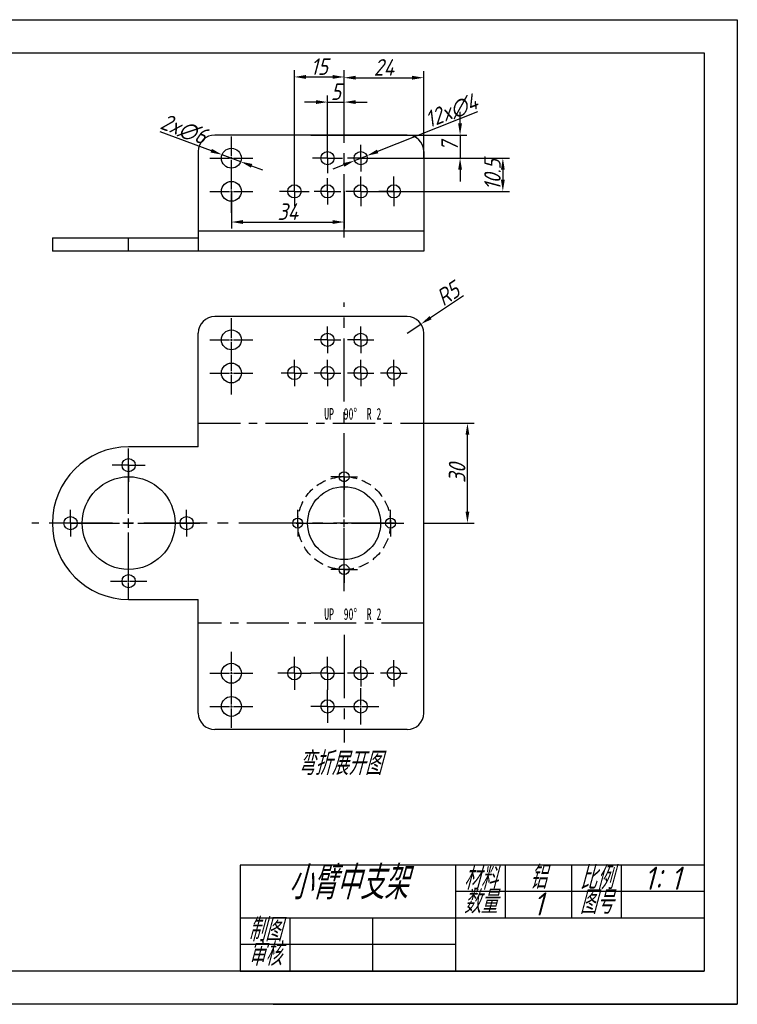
# Model space of a CAD drawing. Header units: millimetres. Extents: x 2835 to 3255, y 1592 to 1889.
# Tile 2 of 2: x 3039 to 3255, y 1592 to 1889. Entities that reach past the tile are written whole.
import ezdxf

# ---------------------------------------------------------------- set-up
doc = ezdxf.new("R2010")
doc.units = ezdxf.units.MM
for name, pattern in [('CENTER2', [28.575, 19.05, -3.175, 3.175, -3.175]), ('CENTERX2', [20.32, 12.7, -2.54, 2.54, -2.54]), ('HIDDEN2', [4.7625, 3.175, -1.5875])]:
    doc.linetypes.add(name, pattern=pattern)
for name, color, linetype in [('10', 7, 'Continuous'), ('中心线', 1, 'CENTER2'), ('细实线', 3, 'Continuous'), ('虚线', 2, 'HIDDEN2')]:
    doc.layers.add(name, color=color, linetype=linetype)
doc.layers.add('粗实线', color=7, linetype='Continuous', lineweight=30)
doc.styles.add('SLDTEXTSTYLE6', font='TXT', dxfattribs={"width": 0.616667})
doc.styles.get("Standard").update_dxf_attribs({"font": 'gbeitc.shx', "bigfont": 'gbcbig.shx'})
doc.dimstyles.new('ISO-25', dxfattribs={"dimtxt": 5, "dimasz": 3.5, "dimexe": 2, "dimexo": 0, "dimtad": 1, "dimdec": 0, "dimtxsty": 'Standard', "dimcen": 2.5, "dimadec": 0, "dimazin": 0, "dimtfac": 1, "dimtdec": 0, "dimtmove": 0, "dimatfit": 3, "dimfxl": 1, "dimarcsym": 0})

# ---------------------------------------------------------------- blocks, each defined once
blk = doc.blocks.new('SW_CENTERMARKSYMBOL_1')
at = {"layer": '10', "color": 0}
for p, q in [((0, 2.5), (0, 4)), ((-2.5, 0), (-4, 0)), ((0, 0), (-2.5, 0)), ((0, 0), (0, 2.5)), ((0, 0), (0, -2.5)), ((0, 0), (2.5, 0)), ((2.5, 0), (4, 0)), ((0, -2.5), (0, -4))]:
    blk.add_line(p, q, dxfattribs=at)
blk = doc.blocks.new('SW_CENTERMARKSYMBOL_2')
at = {"layer": '10', "color": 0}
for p, q in [((0, 2.5), (0, 4)), ((-2.5, 0), (-4, 0)), ((0, 0), (-2.5, 0)), ((0, 0), (0, 2.5)), ((0, 0), (0, -2.5)), ((0, 0), (2.5, 0)), ((2.5, 0), (4, 0)), ((0, -2.5), (0, -4))]:
    blk.add_line(p, q, dxfattribs=at)
blk = doc.blocks.new('SW_CENTERMARKSYMBOL_3')
at = {"layer": '10', "color": 0}
for p, q in [((0, 2.5), (0, 4)), ((-2.5, 0), (-4, 0)), ((0, 0), (-2.5, 0)), ((0, 0), (0, 2.5)), ((0, 0), (0, -2.5)), ((0, 0), (2.5, 0)), ((2.5, 0), (4, 0)), ((0, -2.5), (0, -4))]:
    blk.add_line(p, q, dxfattribs=at)
blk = doc.blocks.new('SW_CENTERMARKSYMBOL_4')
at = {"layer": '10', "color": 0}
for p, q in [((0, 2.5), (0, 4)), ((-2.5, 0), (-4, 0)), ((0, 0), (-2.5, 0)), ((0, 0), (0, 2.5)), ((0, 0), (0, -2.5)), ((0, 0), (2.5, 0)), ((2.5, 0), (4, 0)), ((0, -2.5), (0, -4))]:
    blk.add_line(p, q, dxfattribs=at)
blk = doc.blocks.new('SW_CENTERMARKSYMBOL_6')
at = {"layer": '10', "color": 0}
for p, q in [((0, 2.5), (0, 4)), ((-2.5, 0), (-4, 0)), ((0, 0), (-2.5, 0)), ((0, 0), (0, 2.5)), ((0, 0), (0, -2.5)), ((0, 0), (2.5, 0)), ((2.5, 0), (4, 0)), ((0, -2.5), (0, -4))]:
    blk.add_line(p, q, dxfattribs=at)
blk = doc.blocks.new('SW_CENTERMARKSYMBOL_7')
at = {"layer": '10', "color": 0}
for p, q in [((0, 2.5), (0, 5)), ((-2.5, 0), (-5, 0)), ((0, 0), (-2.5, 0)), ((0, 0), (0, 2.5)), ((0, 0), (0, -2.5)), ((0, 0), (2.5, 0)), ((2.5, 0), (5, 0)), ((0, -2.5), (0, -5))]:
    blk.add_line(p, q, dxfattribs=at)
blk = doc.blocks.new('SW_CENTERMARKSYMBOL_8')
at = {"layer": '10', "color": 0}
for p, q in [((0, 2.5), (0, 4)), ((-2.5, 0), (-4, 0)), ((0, 0), (-2.5, 0)), ((0, 0), (0, 2.5)), ((0, 0), (0, -2.5)), ((0, 0), (2.5, 0)), ((2.5, 0), (4, 0)), ((0, -2.5), (0, -4))]:
    blk.add_line(p, q, dxfattribs=at)
blk = doc.blocks.new('SW_CENTERMARKSYMBOL_10')
at = {"layer": '10', "color": 0}
for p, q in [((0, 2.5), (0, 5)), ((-2.5, 0), (-5, 0)), ((0, 0), (-2.5, 0)), ((0, 0), (0, 2.5)), ((0, 0), (0, -2.5)), ((0, 0), (2.5, 0)), ((2.5, 0), (5, 0)), ((0, -2.5), (0, -5))]:
    blk.add_line(p, q, dxfattribs=at)
blk = doc.blocks.new('SW_CENTERMARKSYMBOL_12')
at = {"layer": '10', "color": 0}
for p, q in [((0, 2.5), (0, 5)), ((-2.5, 0), (-5, 0)), ((0, 0), (-2.5, 0)), ((0, 0), (0, 2.5)), ((0, 0), (0, -2.5)), ((0, 0), (2.5, 0)), ((2.5, 0), (5, 0)), ((0, -2.5), (0, -5))]:
    blk.add_line(p, q, dxfattribs=at)
blk = doc.blocks.new('SW_CENTERMARKSYMBOL_13')
at = {"layer": '10', "color": 0}
for p, q in [((0, 2.5), (0, 4)), ((-2.5, 0), (-4, 0)), ((0, 0), (-2.5, 0)), ((0, 0), (0, 2.5)), ((0, 0), (0, -2.5)), ((0, 0), (2.5, 0)), ((2.5, 0), (4, 0)), ((0, -2.5), (0, -4))]:
    blk.add_line(p, q, dxfattribs=at)
blk = doc.blocks.new('SW_CENTERMARKSYMBOL_14')
at = {"layer": '10', "color": 0}
for p, q in [((0, 2.5), (0, 4)), ((-2.5, 0), (-4, 0)), ((0, 0), (-2.5, 0)), ((0, 0), (0, 2.5)), ((0, 0), (0, -2.5)), ((0, 0), (2.5, 0)), ((2.5, 0), (4, 0)), ((0, -2.5), (0, -4))]:
    blk.add_line(p, q, dxfattribs=at)
blk = doc.blocks.new('SW_CENTERMARKSYMBOL_15')
at = {"layer": '10', "color": 0}
for p, q in [((0, 2.5), (0, 5)), ((-2.5, 0), (-5, 0)), ((0, 0), (-2.5, 0)), ((0, 0), (0, 2.5)), ((0, 0), (0, -2.5)), ((0, 0), (2.5, 0)), ((2.5, 0), (5, 0)), ((0, -2.5), (0, -5))]:
    blk.add_line(p, q, dxfattribs=at)
blk = doc.blocks.new('SW_CENTERMARKSYMBOL_16')
at = {"layer": '10', "color": 0}
for p, q in [((0, 2.5), (0, 4)), ((-2.5, 0), (-4, 0)), ((0, 0), (-2.5, 0)), ((0, 0), (0, 2.5)), ((0, 0), (0, -2.5)), ((0, 0), (2.5, 0)), ((2.5, 0), (4, 0)), ((0, -2.5), (0, -4))]:
    blk.add_line(p, q, dxfattribs=at)
blk = doc.blocks.new('SW_CENTERMARKSYMBOL_17')
at = {"layer": '10', "color": 0}
for p, q in [((0, 2.5), (0, 4)), ((-2.5, 0), (-4, 0)), ((0, 0), (-2.5, 0)), ((0, 0), (0, 2.5)), ((0, 0), (0, -2.5)), ((0, 0), (2.5, 0)), ((2.5, 0), (4, 0)), ((0, -2.5), (0, -4))]:
    blk.add_line(p, q, dxfattribs=at)
blk = doc.blocks.new('SW_CENTERMARKSYMBOL_18')
at = {"layer": '10', "color": 0}
for p, q in [((0, 2.5), (0, 4)), ((-2.5, 0), (-4, 0)), ((0, 0), (-2.5, 0)), ((0, 0), (0, 2.5)), ((0, 0), (0, -2.5)), ((0, 0), (2.5, 0)), ((2.5, 0), (4, 0)), ((0, -2.5), (0, -4))]:
    blk.add_line(p, q, dxfattribs=at)
blk = doc.blocks.new('SW_CENTERMARKSYMBOL_19')
at = {"layer": '10', "color": 0}
for p, q in [((0, 2.5), (0, 4)), ((-2.5, 0), (-4, 0)), ((0, 0), (-2.5, 0)), ((0, 0), (0, 2.5)), ((0, 0), (0, -2.5)), ((0, 0), (2.5, 0)), ((2.5, 0), (4, 0)), ((0, -2.5), (0, -4))]:
    blk.add_line(p, q, dxfattribs=at)
blk = doc.blocks.new('SW_CENTERMARKSYMBOL_20')
at = {"layer": '10', "color": 0}
for p, q in [((0, 2.5), (0, 4)), ((-2.5, 0), (-4, 0)), ((0, 0), (-2.5, 0)), ((0, 0), (0, 2.5)), ((0, 0), (0, -2.5)), ((0, 0), (2.5, 0)), ((2.5, 0), (4, 0)), ((0, -2.5), (0, -4))]:
    blk.add_line(p, q, dxfattribs=at)
blk = doc.blocks.new('SW_CENTERMARKSYMBOL_21')
at = {"layer": '10', "color": 0}
for p, q in [((0, 2.5), (0, 4)), ((-2.5, 0), (-4, 0)), ((0, 0), (-2.5, 0)), ((0, 0), (0, 2.5)), ((0, 0), (0, -2.5)), ((0, 0), (2.5, 0)), ((2.5, 0), (4, 0)), ((0, -2.5), (0, -4))]:
    blk.add_line(p, q, dxfattribs=at)
blk = doc.blocks.new('SW_CENTERMARKSYMBOL_22')
at = {"layer": '10', "color": 0}
for p, q in [((0, 2.5), (0, 4)), ((-2.5, 0), (-4, 0)), ((0, 0), (-2.5, 0)), ((0, 0), (0, 2.5)), ((0, 0), (0, -2.5)), ((0, 0), (2.5, 0)), ((2.5, 0), (4, 0)), ((0, -2.5), (0, -4))]:
    blk.add_line(p, q, dxfattribs=at)
blk = doc.blocks.new('SW_CENTERMARKSYMBOL_23')
at = {"layer": '10', "color": 0}
for p, q in [((0, 2.5), (0, 4)), ((-2.5, 0), (-4, 0)), ((0, 0), (-2.5, 0)), ((0, 0), (0, 2.5)), ((0, 0), (0, -2.5)), ((0, 0), (2.5, 0)), ((2.5, 0), (4, 0)), ((0, -2.5), (0, -4))]:
    blk.add_line(p, q, dxfattribs=at)
blk = doc.blocks.new('SW_CENTERMARKSYMBOL_24')
at = {"layer": '10', "color": 0}
for p, q in [((0, 2.5), (0, 4.5)), ((-2.5, 0), (-4.5, 0)), ((0, 0), (-2.5, 0)), ((0, 0), (0, 2.5)), ((0, 0), (0, -2.5)), ((0, 0), (2.5, 0)), ((2.5, 0), (4.5, 0)), ((0, -2.5), (0, -4.5))]:
    blk.add_line(p, q, dxfattribs=at)
blk = doc.blocks.new('SW_CENTERMARKSYMBOL_25')
at = {"layer": '10', "color": 0}
for p, q in [((0, 2.5), (0, 4.5)), ((-2.5, 0), (-4.5, 0)), ((0, 0), (-2.5, 0)), ((0, 0), (0, 2.5)), ((0, 0), (0, -2.5)), ((0, 0), (2.5, 0)), ((2.5, 0), (4.5, 0)), ((0, -2.5), (0, -4.5))]:
    blk.add_line(p, q, dxfattribs=at)
blk = doc.blocks.new('SW_CENTERMARKSYMBOL_26')
at = {"layer": '10', "color": 0}
for p, q in [((0, 2.5), (0, 4.5)), ((-2.5, 0), (-4.5, 0)), ((0, 0), (-2.5, 0)), ((0, 0), (0, 2.5)), ((0, 0), (0, -2.5)), ((0, 0), (2.5, 0)), ((2.5, 0), (4.5, 0)), ((0, -2.5), (0, -4.5))]:
    blk.add_line(p, q, dxfattribs=at)
blk = doc.blocks.new('SW_CENTERMARKSYMBOL_27')
at = {"layer": '10', "color": 0}
for p, q in [((0, 2.5), (0, 4.5)), ((-2.5, 0), (-4.5, 0)), ((0, 0), (-2.5, 0)), ((0, 0), (0, 2.5)), ((0, 0), (0, -2.5)), ((0, 0), (2.5, 0)), ((2.5, 0), (4.5, 0)), ((0, -2.5), (0, -4.5))]:
    blk.add_line(p, q, dxfattribs=at)
blk = doc.blocks.new('*U52')
at = {"layer": '中心线', "color": 0, "linetype": 'CENTER2', "lineweight": 25, "transparency": 16777216}
for p, q in [((0, 2.2), (0, 14.5)), ((-14.5, 0), (-2.2, 0)), ((2.2, 0), (14.5, 0)), ((0, -14.5), (0, -2.2))]:
    blk.add_line(p, q, dxfattribs=at)
at = {"layer": '中心线', "color": 0, "linetype": 'Continuous', "lineweight": 25, "transparency": 16777216}
for p, q in [((-1.1, 0), (1.1, 0)), ((0, -1.1), (0, 1.1))]:
    blk.add_line(p, q, dxfattribs=at)
blk = doc.blocks.new('*U53')
at = {"layer": '中心线', "color": 0, "linetype": 'CENTER2', "lineweight": 25, "transparency": 16777216}
for p, q in [((0, 0.4), (0, 5.5)), ((-5.5, 0), (-0.4, 0)), ((0.4, 0), (5.5, 0)), ((0, -5.5), (0, -0.4))]:
    blk.add_line(p, q, dxfattribs=at)
at = {"layer": '中心线', "color": 0, "linetype": 'Continuous', "lineweight": 25, "transparency": 16777216}
for p, q in [((-0.2, 0), (0.2, 0)), ((0, -0.2), (0, 0.2))]:
    blk.add_line(p, q, dxfattribs=at)
blk = doc.blocks.new('*U54')
at = {"layer": '中心线', "color": 0, "linetype": 'CENTER2', "lineweight": 25, "transparency": 16777216}
for p, q in [((0, 2.8), (0, 17.5)), ((-17.5, 0), (-2.8, 0)), ((2.8, 0), (17.5, 0)), ((0, -17.5), (0, -2.8))]:
    blk.add_line(p, q, dxfattribs=at)
at = {"layer": '中心线', "color": 0, "linetype": 'Continuous', "lineweight": 25, "transparency": 16777216}
for p, q in [((-1.4, 0), (1.4, 0)), ((0, -1.4), (0, 1.4))]:
    blk.add_line(p, q, dxfattribs=at)
blk = doc.blocks.new('*U55')
at = {"layer": '中心线', "color": 0, "linetype": 'CENTER2', "lineweight": 25, "transparency": 16777216}
for p, q in [((0, 0.4), (0, 5.5)), ((-5.5, 0), (-0.4, 0)), ((0.4, 0), (5.5, 0)), ((0, -5.5), (0, -0.4))]:
    blk.add_line(p, q, dxfattribs=at)
at = {"layer": '中心线', "color": 0, "linetype": 'Continuous', "lineweight": 25, "transparency": 16777216}
for p, q in [((-0.2, 0), (0.2, 0)), ((0, -0.2), (0, 0.2))]:
    blk.add_line(p, q, dxfattribs=at)
blk = doc.blocks.new('*U57')
at = {"layer": '中心线', "color": 0, "linetype": 'CENTER2', "lineweight": 25, "transparency": 16777216}
blk.add_line((70.32, 0), (-39.7, 0), dxfattribs=at)
blk = doc.blocks.new('*U58')
at = {"layer": '中心线', "color": 0, "linetype": 'CENTER2', "lineweight": 25, "transparency": 16777216}
blk.add_line((0, -40.54), (0, 46.52), dxfattribs=at)
blk = doc.blocks.new('*D59')
at = {"layer": 'Defpoints', "color": 0, "lineweight": 25, "transparency": 16777216}
for p in [(3143.7, 1847.57), (3139.98, 1846.09)]:
    blk.add_point(p, dxfattribs=at)
at = {"layer": '细实线', "color": 0, "lineweight": -2, "transparency": 16777216}
for p, q in [((3177.05, 1860.83), (3146.95, 1848.86)), ((3139.98, 1846.09), (3143.7, 1847.57)), ((3136.73, 1844.8), (3133.47, 1843.5))]:
    blk.add_line(p, q, dxfattribs=at)
at = {"layer": '细实线', "color": 0, "lineweight": 25, "transparency": 16777216}
for points in [[(3146.73, 1849.4), (3147.16, 1848.32), (3143.7, 1847.57)], [(3136.51, 1845.34), (3136.94, 1844.26), (3139.98, 1846.09)]]:
    blk.add_solid(points, dxfattribs=at)
at = {"layer": '细实线', "color": 0, "lineweight": 25, "transparency": 16777216, "insert": (3169.22, 1861.08), "char_height": 5, "attachment_point": 5, "rotation": 21.6799}
blk.add_mtext('12x∅4', dxfattribs=at)
blk = doc.blocks.new('*D60')
at = {"layer": 'Defpoints', "color": 0, "lineweight": 25, "transparency": 16777216}
for p in [(3126.84, 1853.83), (3141.84, 1846.83), (3171.82, 1846.83)]:
    blk.add_point(p, dxfattribs=at)
at = {"layer": '细实线', "color": 0, "lineweight": -2, "transparency": 16777216}
for p, q in [((3171.82, 1857.33), (3171.82, 1860.83)), ((3126.84, 1853.83), (3173.82, 1853.83)), ((3171.82, 1853.83), (3171.82, 1846.83)), ((3141.84, 1846.83), (3173.82, 1846.83)), ((3171.82, 1843.33), (3171.82, 1839.83))]:
    blk.add_line(p, q, dxfattribs=at)
at = {"layer": '细实线', "color": 0, "lineweight": 25, "transparency": 16777216}
for points in [[(3171.23, 1857.33), (3172.4, 1857.33), (3171.82, 1853.83)], [(3171.23, 1843.33), (3172.4, 1843.33), (3171.82, 1846.83)]]:
    blk.add_solid(points, dxfattribs=at)
at = {"layer": '细实线', "color": 0, "lineweight": 25, "transparency": 16777216, "insert": (3168.69, 1850.33), "char_height": 5, "attachment_point": 5, "rotation": 90}
blk.add_mtext('7', dxfattribs=at)
blk = doc.blocks.new('*D62')
at = {"layer": 'Defpoints', "color": 0, "lineweight": 25, "transparency": 16777216}
for p in [(3136.84, 1863.76), (3136.84, 1853.83), (3131.84, 1846.83)]:
    blk.add_point(p, dxfattribs=at)
at = {"layer": '细实线', "color": 0, "lineweight": -2, "transparency": 16777216}
for p, q in [((3131.84, 1846.83), (3131.84, 1865.76)), ((3136.84, 1853.83), (3136.84, 1865.76)), ((3128.34, 1863.76), (3124.84, 1863.76)), ((3131.84, 1863.76), (3136.84, 1863.76)), ((3140.34, 1863.76), (3143.84, 1863.76))]:
    blk.add_line(p, q, dxfattribs=at)
at = {"layer": '细实线', "color": 0, "lineweight": 25, "transparency": 16777216}
for points in [[(3128.34, 1864.34), (3128.34, 1863.18), (3131.84, 1863.76)], [(3140.34, 1864.34), (3140.34, 1863.18), (3136.84, 1863.76)]]:
    blk.add_solid(points, dxfattribs=at)
at = {"layer": '细实线', "color": 0, "lineweight": 25, "transparency": 16777216, "insert": (3134.34, 1866.89), "char_height": 5, "attachment_point": 5}
blk.add_mtext('5', dxfattribs=at)
blk = doc.blocks.new('*D63')
at = {"layer": 'Defpoints', "color": 0, "lineweight": 25, "transparency": 16777216}
for p in [(3136.84, 1871.34), (3136.84, 1853.83), (3121.84, 1836.83)]:
    blk.add_point(p, dxfattribs=at)
at = {"layer": '细实线', "color": 0, "lineweight": -2, "transparency": 16777216}
for p, q in [((3121.84, 1836.83), (3121.84, 1873.34)), ((3125.34, 1871.34), (3133.34, 1871.34)), ((3136.84, 1853.83), (3136.84, 1873.34))]:
    blk.add_line(p, q, dxfattribs=at)
at = {"layer": '细实线', "color": 0, "lineweight": 25, "transparency": 16777216}
for points in [[(3125.34, 1871.93), (3125.34, 1870.76), (3121.84, 1871.34)], [(3133.34, 1871.93), (3133.34, 1870.76), (3136.84, 1871.34)]]:
    blk.add_solid(points, dxfattribs=at)
at = {"layer": '细实线', "color": 0, "lineweight": 25, "transparency": 16777216, "insert": (3129.34, 1874.47), "char_height": 5, "attachment_point": 5}
blk.add_mtext('15', dxfattribs=at)
blk = doc.blocks.new('*D64')
at = {"layer": 'Defpoints', "color": 0, "lineweight": 25, "transparency": 16777216}
for p in [(3160.84, 1766.89), (3174.04, 1766.89), (3160.84, 1736.75)]:
    blk.add_point(p, dxfattribs=at)
at = {"layer": '细实线', "color": 0, "lineweight": -2, "transparency": 16777216}
for p, q in [((3160.84, 1766.89), (3176.04, 1766.89)), ((3174.04, 1740.25), (3174.04, 1763.39)), ((3160.84, 1736.75), (3176.04, 1736.75))]:
    blk.add_line(p, q, dxfattribs=at)
at = {"layer": '细实线', "color": 0, "lineweight": 25, "transparency": 16777216}
for points in [[(3173.46, 1763.39), (3174.62, 1763.39), (3174.04, 1766.89)], [(3173.46, 1740.25), (3174.62, 1740.25), (3174.04, 1736.75)]]:
    blk.add_solid(points, dxfattribs=at)
at = {"layer": '细实线', "color": 0, "lineweight": 25, "transparency": 16777216, "insert": (3170.92, 1751.82), "char_height": 5, "attachment_point": 5, "rotation": 90}
blk.add_mtext('30', dxfattribs=at)
blk = doc.blocks.new('*D67')
at = {"layer": 'Defpoints', "color": 0, "lineweight": 25, "transparency": 16777216}
for p in [(3155.84, 1794.04), (3160.01, 1796.8)]:
    blk.add_point(p, dxfattribs=at)
at = {"layer": '细实线', "color": 0, "lineweight": -2, "transparency": 16777216}
for p, q in [((3172.82, 1805.29), (3162.92, 1798.73)), ((3155.84, 1794.04), (3160.01, 1796.8))]:
    blk.add_line(p, q, dxfattribs=at)
at = {"layer": '细实线', "color": 0, "lineweight": 25, "transparency": 16777216}
blk.add_solid([(3162.6, 1799.22), (3163.25, 1798.25), (3160.01, 1796.8)], dxfattribs=at)
at = {"layer": '细实线', "color": 0, "lineweight": 25, "transparency": 16777216, "insert": (3168.14, 1805.94), "char_height": 5, "attachment_point": 5, "rotation": 33.5383}
blk.add_mtext('R5', dxfattribs=at)
blk = doc.blocks.new('*D69')
at = {"layer": 'Defpoints', "color": 0, "lineweight": 25, "transparency": 16777216}
for p in [(3141.84, 1846.83), (3141.84, 1836.83), (3184.72, 1836.83)]:
    blk.add_point(p, dxfattribs=at)
at = {"layer": '细实线', "color": 0, "lineweight": -2, "transparency": 16777216}
for p, q in [((3141.84, 1846.83), (3186.72, 1846.83)), ((3184.72, 1843.33), (3184.72, 1840.33)), ((3141.84, 1836.83), (3186.72, 1836.83))]:
    blk.add_line(p, q, dxfattribs=at)
at = {"layer": '细实线', "color": 0, "lineweight": 25, "transparency": 16777216}
for points in [[(3184.13, 1843.33), (3185.3, 1843.33), (3184.72, 1846.83)], [(3184.13, 1840.33), (3185.3, 1840.33), (3184.72, 1836.83)]]:
    blk.add_solid(points, dxfattribs=at)
at = {"layer": '细实线', "color": 0, "lineweight": 25, "transparency": 16777216, "insert": (3181.59, 1841.83), "char_height": 5, "attachment_point": 5, "rotation": 90}
blk.add_mtext('10.5', dxfattribs=at)
blk = doc.blocks.new('*U70')
at = {"layer": '中心线', "color": 0, "linetype": 'CENTER2', "lineweight": 25, "transparency": 16777216}
for p, q in [((0, 0.6), (0, 6.5)), ((-6.5, 0), (-0.6, 0)), ((0.6, 0), (6.5, 0)), ((0, -6.5), (0, -0.6))]:
    blk.add_line(p, q, dxfattribs=at)
at = {"layer": '中心线', "color": 0, "linetype": 'Continuous', "lineweight": 25, "transparency": 16777216}
for p, q in [((-0.3, 0), (0.3, 0)), ((0, -0.3), (0, 0.3))]:
    blk.add_line(p, q, dxfattribs=at)
blk = doc.blocks.new('*U71')
at = {"layer": '中心线', "color": 0, "linetype": 'CENTER2', "lineweight": 25, "transparency": 16777216}
for p, q in [((0, 0.6), (0, 6.5)), ((-6.5, 0), (-0.6, 0)), ((0.6, 0), (6.5, 0)), ((0, -6.5), (0, -0.6))]:
    blk.add_line(p, q, dxfattribs=at)
at = {"layer": '中心线', "color": 0, "linetype": 'Continuous', "lineweight": 25, "transparency": 16777216}
for p, q in [((-0.3, 0), (0.3, 0)), ((0, -0.3), (0, 0.3))]:
    blk.add_line(p, q, dxfattribs=at)
blk = doc.blocks.new('*D72')
at = {"layer": 'Defpoints', "color": 0, "lineweight": 25, "transparency": 16777216}
for p in [(3100.03, 1847.88), (3105.65, 1845.78)]:
    blk.add_point(p, dxfattribs=at)
at = {"layer": '细实线', "color": 0, "lineweight": -2, "transparency": 16777216}
for p, q in [((3081.23, 1854.92), (3096.75, 1849.11)), ((3105.65, 1845.78), (3100.03, 1847.88)), ((3108.93, 1844.55), (3112.2, 1843.32))]:
    blk.add_line(p, q, dxfattribs=at)
at = {"layer": '细实线', "color": 0, "lineweight": 25, "transparency": 16777216}
for points in [[(3096.96, 1849.65), (3096.55, 1848.56), (3100.03, 1847.88)], [(3109.13, 1845.1), (3108.72, 1844), (3105.65, 1845.78)]]:
    blk.add_solid(points, dxfattribs=at)
at = {"layer": '细实线', "color": 0, "lineweight": 25, "transparency": 16777216, "insert": (3088.42, 1855.56), "char_height": 5, "attachment_point": 5, "rotation": 339.4782}
blk.add_mtext('2x∅6', dxfattribs=at)
blk = doc.blocks.new('*D74')
at = {"layer": 'Defpoints', "color": 0, "lineweight": 25, "transparency": 16777216}
for p in [(3160.84, 1871.11), (3136.84, 1853.83), (3160.84, 1846.83)]:
    blk.add_point(p, dxfattribs=at)
at = {"layer": '细实线', "color": 0, "lineweight": -2, "transparency": 16777216}
for p, q in [((3136.84, 1853.83), (3136.84, 1873.11)), ((3140.34, 1871.11), (3157.34, 1871.11)), ((3160.84, 1846.83), (3160.84, 1873.11))]:
    blk.add_line(p, q, dxfattribs=at)
at = {"layer": '细实线', "color": 0, "lineweight": 25, "transparency": 16777216}
for points in [[(3140.34, 1871.69), (3140.34, 1870.53), (3136.84, 1871.11)], [(3157.34, 1871.69), (3157.34, 1870.53), (3160.84, 1871.11)]]:
    blk.add_solid(points, dxfattribs=at)
at = {"layer": '细实线', "color": 0, "lineweight": 25, "transparency": 16777216, "insert": (3148.84, 1874.23), "char_height": 5, "attachment_point": 5}
blk.add_mtext('24', dxfattribs=at)
blk = doc.blocks.new('*D75')
at = {"layer": 'Defpoints', "color": 0, "lineweight": 25, "transparency": 16777216}
for p in [(3102.84, 1836.83), (3136.84, 1836.83), (3136.84, 1827.58)]:
    blk.add_point(p, dxfattribs=at)
at = {"layer": '细实线', "color": 0, "lineweight": -2, "transparency": 16777216}
for p, q in [((3102.84, 1836.83), (3102.84, 1825.58)), ((3136.84, 1836.83), (3136.84, 1825.58)), ((3106.34, 1827.58), (3133.34, 1827.58))]:
    blk.add_line(p, q, dxfattribs=at)
at = {"layer": '细实线', "color": 0, "lineweight": 25, "transparency": 16777216}
for points in [[(3106.34, 1828.17), (3106.34, 1827), (3102.84, 1827.58)], [(3133.34, 1828.17), (3133.34, 1827), (3136.84, 1827.58)]]:
    blk.add_solid(points, dxfattribs=at)
at = {"layer": '细实线', "color": 0, "lineweight": 25, "transparency": 16777216, "insert": (3119.84, 1830.71), "char_height": 5, "attachment_point": 5}
blk.add_mtext('34', dxfattribs=at)
blk = doc.blocks.new('*U76')
at = {"layer": '中心线', "color": 0, "linetype": 'CENTER2', "lineweight": 25, "transparency": 16777216}
for p, q in [((0, 0.6), (0, 6.5)), ((-6.5, 0), (-0.6, 0)), ((0.6, 0), (6.5, 0)), ((0, -6.5), (0, -0.6))]:
    blk.add_line(p, q, dxfattribs=at)
at = {"layer": '中心线', "color": 0, "linetype": 'Continuous', "lineweight": 25, "transparency": 16777216}
for p, q in [((-0.3, 0), (0.3, 0)), ((0, -0.3), (0, 0.3))]:
    blk.add_line(p, q, dxfattribs=at)
blk = doc.blocks.new('*U77')
at = {"layer": '中心线', "color": 0, "linetype": 'CENTER2', "lineweight": 25, "transparency": 16777216}
for p, q in [((0, 0.6), (0, 6.5)), ((-6.5, 0), (-0.6, 0)), ((0.6, 0), (6.5, 0)), ((0, -6.5), (0, -0.6))]:
    blk.add_line(p, q, dxfattribs=at)
at = {"layer": '中心线', "color": 0, "linetype": 'Continuous', "lineweight": 25, "transparency": 16777216}
for p, q in [((-0.3, 0), (0.3, 0)), ((0, -0.3), (0, 0.3))]:
    blk.add_line(p, q, dxfattribs=at)
blk = doc.blocks.new('*U78')
at = {"layer": '中心线', "color": 0, "linetype": 'CENTER2', "lineweight": 25, "transparency": 16777216}
for p, q in [((0, 0.6), (0, 6.5)), ((-6.5, 0), (-0.6, 0)), ((0.6, 0), (6.5, 0)), ((0, -6.5), (0, -0.6))]:
    blk.add_line(p, q, dxfattribs=at)
at = {"layer": '中心线', "color": 0, "linetype": 'Continuous', "lineweight": 25, "transparency": 16777216}
for p, q in [((-0.3, 0), (0.3, 0)), ((0, -0.3), (0, 0.3))]:
    blk.add_line(p, q, dxfattribs=at)
blk = doc.blocks.new('*U79')
at = {"layer": '中心线', "color": 0, "linetype": 'CENTER2', "lineweight": 25, "transparency": 16777216}
for p, q in [((0, 0.6), (0, 6.5)), ((-6.5, 0), (-0.6, 0)), ((0.6, 0), (6.5, 0)), ((0, -6.5), (0, -0.6))]:
    blk.add_line(p, q, dxfattribs=at)
at = {"layer": '中心线', "color": 0, "linetype": 'Continuous', "lineweight": 25, "transparency": 16777216}
for p, q in [((-0.3, 0), (0.3, 0)), ((0, -0.3), (0, 0.3))]:
    blk.add_line(p, q, dxfattribs=at)

msp = doc.modelspace()

# ---------------------------------------------------------------- linework, layer by layer
at = {"color": 7, "linetype": 'Continuous', "lineweight": 25}
for p, q in [((3155.84, 1853.83), (3097.84, 1853.83)), ((3092.84, 1848.83), (3092.84, 1824.83)), ((3160.84, 1848.83), (3160.84, 1824.83)), ((3160.84, 1824.83), (3092.84, 1824.83)), ((3092.84, 1824.83), (3092.84, 1818.83)), ((3160.84, 1824.83), (3160.84, 1818.83)), ((3048.84, 1822.83), (3048.84, 1818.83)), ((3048.84, 1822.83), (3071.84, 1822.83)), ((3071.84, 1818.83), (3071.84, 1822.83)), ((3071.84, 1822.83), (3092.84, 1822.83)), ((3071.84, 1818.83), (3048.84, 1818.83)), ((3112.84, 1818.83), (3071.84, 1818.83)), ((3160.84, 1818.83), (3112.84, 1818.83)), ((3155.84, 1799.04), (3097.84, 1799.04)), ((3092.84, 1759.75), (3092.84, 1794.04)), ((3160.84, 1679.47), (3160.84, 1794.04)), ((3092.84, 1759.75), (3071.84, 1759.75)), ((3071.84, 1713.75), (3092.84, 1713.75)), ((3092.84, 1679.47), (3092.84, 1713.75)), ((3155.84, 1674.47), (3097.84, 1674.47))]:
    msp.add_line(p, q, dxfattribs=at)
at = {"color": 7, "linetype": 'CENTERX2'}
for p, q in [((3092.84, 1766.89), (3160.84, 1766.89)), ((3160.84, 1706.61), (3092.84, 1706.61))]:
    msp.add_line(p, q, dxfattribs=at)
at = {"color": 7, "linetype": 'Continuous', "lineweight": 25}
for centre, radius in [((3131.84, 1846.83), 2), ((3141.84, 1846.83), 2), ((3121.84, 1836.83), 2), ((3131.84, 1836.83), 2), ((3141.84, 1836.83), 2), ((3151.84, 1836.83), 2), ((3131.84, 1792.04), 2), ((3141.84, 1792.04), 2), ((3121.84, 1782.04), 2), ((3131.84, 1782.04), 2), ((3141.84, 1782.04), 2), ((3151.84, 1782.04), 2), ((3071.84, 1754.25), 2), ((3071.84, 1736.75), 14), ((3136.84, 1750.75), 1.5), ((3136.84, 1736.75), 11), ((3054.34, 1736.75), 2), ((3089.34, 1736.75), 2), ((3122.84, 1736.75), 1.5), ((3150.84, 1736.75), 1.5), ((3136.84, 1722.75), 1.5), ((3071.84, 1719.25), 2), ((3121.84, 1691.47), 2), ((3131.84, 1691.47), 2), ((3141.84, 1691.47), 2), ((3151.84, 1691.47), 2), ((3131.84, 1681.47), 2), ((3141.84, 1681.47), 2)]:
    msp.add_circle(centre, radius, dxfattribs=at)
for centre, radius, start, end in [((3097.84, 1848.83), 5, 90, 180), ((3155.84, 1848.83), 5, 0, 90), ((3097.84, 1794.04), 5, 90, 180), ((3155.84, 1794.04), 5, 0, 90), ((3071.84, 1736.75), 23, 90, 270), ((3097.84, 1679.47), 5, 180, 270), ((3155.84, 1679.47), 5, 270, 0)]:
    msp.add_arc(centre, radius, start, end, dxfattribs=at)
at = {"layer": '中心线', "lineweight": 25}
for p, q in [((3136.84, 1822.92), (3136.84, 1857.69)), ((3136.84, 1703.03), (3136.84, 1670.56))]:
    msp.add_line(p, q, dxfattribs=at)
at = {"layer": '粗实线'}
for p, q in [((3245.44, 1633.61), (3105.44, 1633.61)), ((3105.44, 1633.61), (3105.44, 1601.61)), ((3170.44, 1633.61), (3170.44, 1601.61)), ((3185.44, 1633.61), (3185.44, 1617.61)), ((3205.44, 1633.61), (3205.44, 1617.61)), ((3220.44, 1633.61), (3220.44, 1617.61)), ((3120.44, 1617.61), (3120.44, 1601.61)), ((3145.44, 1617.61), (3145.44, 1601.61)), ((3105.44, 1601.61), (3245.44, 1601.61))]:
    msp.add_line(p, q, dxfattribs=at)
msp.add_lwpolyline([(2845.44, 1878.61), (3245.44, 1878.61), (3245.44, 1601.61), (2845.44, 1601.61)], close=True, dxfattribs=at)
at = {"layer": '粗实线', "lineweight": 25}
for centre in [(3102.84, 1846.83), (3102.84, 1836.83), (3102.84, 1792.04), (3102.84, 1782.04), (3102.84, 1691.47), (3102.84, 1681.47)]:
    msp.add_circle(centre, 3, dxfattribs=at)
at = {"layer": '细实线'}
for p, q in [((3245.44, 1625.61), (3170.44, 1625.61)), ((3255.44, 1623.61), (3255.44, 1591.61)), ((3245.44, 1617.61), (3105.44, 1617.61)), ((3170.44, 1609.61), (3105.44, 1609.61)), ((3115.44, 1591.61), (3255.44, 1591.61))]:
    msp.add_line(p, q, dxfattribs=at)
msp.add_lwpolyline([(2835.44, 1888.61), (3255.44, 1888.61), (3255.44, 1591.61), (2835.44, 1591.61)], close=True, dxfattribs=at)
at = {"layer": '虚线', "lineweight": 25}
msp.add_circle((3136.84, 1736.75), 14, dxfattribs=at)

# ---------------------------------------------------------------- block references
at = {"layer": '中心线', "linetype": 'CENTER2', "lineweight": 25}
for name, p in [('*U70', (3102.84, 1846.83)), ('*U71', (3102.84, 1836.83)), ('*U58', (3136.84, 1756.82)), ('*U76', (3102.84, 1792.04)), ('*U77', (3102.84, 1782.04)), ('*U54', (3071.84, 1736.75)), ('*U52', (3136.84, 1736.75)), ('*U57', (3082.34, 1736.75)), ('*U53', (3071.84, 1719.25)), ('*U78', (3102.84, 1691.47)), ('*U79', (3102.84, 1681.47)), ('*U55', (3141.84, 1681.47))]:
    msp.add_blockref(name, p, dxfattribs=at)
at = {"layer": '中心线'}
for name, p in [('SW_CENTERMARKSYMBOL_27', (3131.84, 1846.83)), ('SW_CENTERMARKSYMBOL_23', (3141.84, 1846.83)), ('SW_CENTERMARKSYMBOL_24', (3121.84, 1836.83)), ('SW_CENTERMARKSYMBOL_22', (3131.84, 1836.83)), ('SW_CENTERMARKSYMBOL_25', (3141.84, 1836.83)), ('SW_CENTERMARKSYMBOL_26', (3151.84, 1836.83)), ('SW_CENTERMARKSYMBOL_21', (3131.84, 1792.04)), ('SW_CENTERMARKSYMBOL_17', (3141.84, 1792.04)), ('SW_CENTERMARKSYMBOL_18', (3121.84, 1782.04)), ('SW_CENTERMARKSYMBOL_16', (3131.84, 1782.04)), ('SW_CENTERMARKSYMBOL_19', (3141.84, 1782.04)), ('SW_CENTERMARKSYMBOL_20', (3151.84, 1782.04)), ('SW_CENTERMARKSYMBOL_7', (3071.84, 1754.25)), ('SW_CENTERMARKSYMBOL_3', (3136.84, 1750.75)), ('SW_CENTERMARKSYMBOL_6', (3054.34, 1736.75)), ('SW_CENTERMARKSYMBOL_8', (3089.34, 1736.75)), ('SW_CENTERMARKSYMBOL_4', (3122.84, 1736.75)), ('SW_CENTERMARKSYMBOL_2', (3150.84, 1736.75)), ('SW_CENTERMARKSYMBOL_1', (3136.84, 1722.75)), ('SW_CENTERMARKSYMBOL_12', (3121.84, 1691.47)), ('SW_CENTERMARKSYMBOL_10', (3131.84, 1691.47)), ('SW_CENTERMARKSYMBOL_13', (3141.84, 1691.47)), ('SW_CENTERMARKSYMBOL_14', (3151.84, 1691.47)), ('SW_CENTERMARKSYMBOL_15', (3131.84, 1681.47))]:
    msp.add_blockref(name, p, dxfattribs=at)

# ---------------------------------------------------------------- texts
at = {"color": 7, "linetype": 'Continuous', "lineweight": 0, "char_height": 3.5, "attachment_point": 2, "style": 'SLDTEXTSTYLE6'}
for insert in [(3139.46, 1771.48), (3139.46, 1711.08)]:
    msp.add_mtext('UP  90°  R 2', dxfattribs=dict(at, insert=insert))
at = {"layer": '细实线', "lineweight": 25}
for s, width, insert, char_height, attachment_point in [('\\pxqc;弯折展开图', 68.2113, (3101.42, 1667.77), 7, 1), ('技术要求：\\P1.弯折件。', 73.122, (3008.27, 1637.83), 7, 1), ('小臂中支架', 65, (3137.94, 1628.28), 10, 5)]:
    msp.add_mtext_dynamic_manual_height_columns(s, width=width, gutter_width=17.5, heights=[0], dxfattribs=dict(at, insert=insert, char_height=char_height, attachment_point=attachment_point))
at = {"layer": '细实线', "char_height": 7, "attachment_point": 1}
for s, heights, insert in [('\\pxqc;材料', [0], (3170.44, 1633.15)), ('\\pxqc;铝', [0], (3187.8, 1633.43)), ('\\pxqc;比例', [0], (3205.44, 1633.27)), ('\\pxqc;1：1', [0], (3225.35, 1633.14)), ('\\pxqc;数量', [0], (3170.44, 1626)), ('\\pxqc;1', [0], (3187.91, 1625.37)), ('\\pxqc;图号', [0], (3205.44, 1625.89)), ('\\pxqc;制图', [8], (3105.44, 1617.61)), ('\\pxqc;审核', [8.61], (3105.44, 1610.23))]:
    msp.add_mtext_dynamic_manual_height_columns(s, width=15, gutter_width=17.5, heights=heights, dxfattribs=dict(at, insert=insert))

# ---------------------------------------------------------------- dimensions: what is measured, and where the dimension line sits
at = {"layer": '细实线', "lineweight": 25}
for base, p1, p2, picture, middle in [((3136.84, 1871.34), (3121.84, 1836.83), (3136.84, 1853.83), '*D63', (3129.34, 1874.47)), ((3160.84, 1871.11), (3136.84, 1853.83), (3160.84, 1846.83), '*D74', (3148.84, 1874.23)), ((3136.84, 1863.76), (3131.84, 1846.83), (3136.84, 1853.83), '*D62', (3134.34, 1866.89)), ((3136.84, 1827.58), (3102.84, 1836.83), (3136.84, 1836.83), '*D75', (3119.84, 1830.71))]:
    dim = msp.add_linear_dim(base=base, p1=p1, p2=p2, dimstyle='ISO-25', dxfattribs=at)
    dim.commit()
    dim.dimension.update_dxf_attribs({"geometry": picture, "text_midpoint": middle})
for p1, p2, text, picture, middle in [((3139.98, 1846.09), (3143.7, 1847.57), '12x<>', '*D59', (3170.37, 1858.17)), ((3105.65, 1845.78), (3100.03, 1847.88), '2x<>', '*D72', (3087.33, 1852.64))]:
    dim = msp.add_diameter_dim_2p(p1=p1, p2=p2, text=text, dimstyle='ISO-25', dxfattribs=at)
    dim.commit()
    dim.dimension.update_dxf_attribs({"geometry": picture, "text_midpoint": middle, "dimtype": 163})
dim = msp.add_linear_dim(base=(3171.82, 1846.83), p1=(3126.84, 1853.83), p2=(3141.84, 1846.83), angle=90, dimstyle='ISO-25', dxfattribs=at)
dim.commit()
dim.dimension.update_dxf_attribs({"geometry": '*D60', "text_midpoint": (3171.82, 1850.33), "dimtype": 160})
dim = msp.add_linear_dim(base=(3184.72, 1836.83), p1=(3141.84, 1846.83), p2=(3141.84, 1836.83), angle=90, text='<>.5', dimstyle='ISO-25', dxfattribs=at)
dim.commit()
dim.dimension.update_dxf_attribs({"geometry": '*D69', "text_midpoint": (3181.59, 1841.83)})
dim = msp.add_radius_dim(center=(3155.84, 1794.04), mpoint=(3160.01, 1796.8), dimstyle='ISO-25', dxfattribs=at)
dim.commit()
dim.dimension.update_dxf_attribs({"geometry": '*D67', "text_midpoint": (3169.87, 1803.34), "dimtype": 164})
dim = msp.add_linear_dim(base=(3174.04, 1766.89), p1=(3160.84, 1736.75), p2=(3160.84, 1766.89), angle=90, dimstyle='ISO-25', dxfattribs=at)
dim.commit()
dim.dimension.update_dxf_attribs({"geometry": '*D64', "text_midpoint": (3170.92, 1751.82)})

doc.saveas('drawing.dxf')
